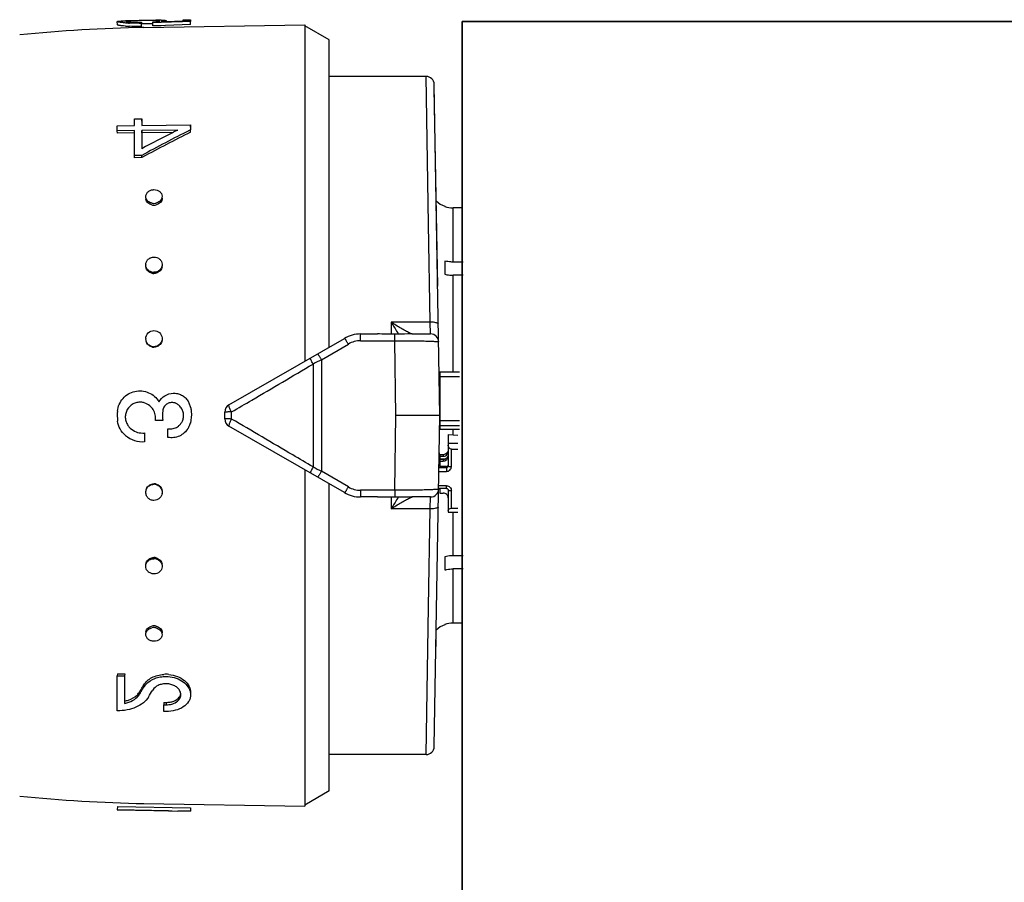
# Model space of a CAD drawing. Header units: millimetres. Extents: x 60394 to 199354, y 20895 to 166073.
# Tile 38 of 256: x 69637 to 69698, y 24427 to 24480. Entities that reach past the tile are written whole.
import ezdxf

# ---------------------------------------------------------------- set-up
doc = ezdxf.new("R2010")
doc.units = ezdxf.units.MM
doc.layers.add('UT_ZAŘÍZENÍ - OT', color=3, linetype='Continuous', lineweight=35)

msp = doc.modelspace()

# ---------------------------------------------------------------- linework, layer by layer
at = {"color": 0, "linetype": 'Continuous'}
for p, q in [((69643.941, 24480.223), (69643.956, 24480.224)), ((69643.956, 24480.224), (69643.967, 24480.224)), ((69643.957, 24480.164), (69643.956, 24480.21)), ((69644.87, 24480.237), (69644.748, 24480.235)), ((69645.704, 24480.177), (69645.703, 24480.241)), ((69646.294, 24480.181), (69647.354, 24480.215)), ((69646.304, 24480.235), (69646.305, 24480.182)), ((69647.354, 24480.283), (69647.804, 24480.291)), ((69647.354, 24480.215), (69647.354, 24480.283)), ((69647.804, 24480.291), (69647.804, 24480.186)), ((69643.308, 24479.977), (69643.304, 24480.177)), ((69644.794, 24480.138), (69644.794, 24480.075)), ((69644.798, 24479.876), (69644.794, 24480.075)), ((69644.871, 24480.037), (69644.796, 24480.036)), ((69644.939, 24479.813), (69654.808, 24479.986)), ((69645.482, 24480.044), (69645.45, 24480.044)), ((69645.48, 24480.104), (69645.48, 24480.157)), ((69645.91, 24480.12), (69645.48, 24480.104)), ((69645.483, 24479.905), (69645.48, 24480.104)), ((69646, 24479.924), (69645.483, 24479.905)), ((69645.996, 24480.123), (69645.91, 24480.12)), ((69645.992, 24480.172), (69646.294, 24480.181)), ((69647.287, 24480.168), (69645.996, 24480.123)), ((69646.258, 24479.933), (69646, 24479.924)), ((69646.141, 24480.176), (69646.141, 24480.191)), ((69647.807, 24479.987), (69646.258, 24479.933)), ((69647.355, 24480.171), (69647.287, 24480.168)), ((69647.804, 24480.186), (69647.355, 24480.171)), ((69647.807, 24479.987), (69647.804, 24480.186)), ((69654.808, 24479.986), (69654.808, 24459.341)), ((69656.308, 24479.046), (69654.808, 24479.912)), ((69656.308, 24460.207), (69656.308, 24479.046)), ((69662.253, 24476.812), (69656.308, 24476.812)), ((69662.408, 24467.748), (69662.253, 24476.812)), ((69663.108, 24456.012), (69662.753, 24476.321)), ((69662.969, 24463.946), (69662.758, 24476.071)), ((69644.354, 24474.207), (69644.804, 24474.213)), ((69644.354, 24473.801), (69644.354, 24474.207)), ((69644.804, 24474.213), (69644.804, 24473.807)), ((69644.808, 24474.062), (69644.804, 24474.213)), ((69643.304, 24473.788), (69644.354, 24473.801)), ((69643.304, 24473.477), (69643.304, 24473.788)), ((69644.804, 24473.807), (69647.804, 24473.846)), ((69647.804, 24473.846), (69647.804, 24473.534)), ((69647.807, 24473.699), (69647.804, 24473.846)), ((69644.354, 24473.49), (69643.304, 24473.477)), ((69643.308, 24473.333), (69643.304, 24473.477)), ((69644.358, 24473.346), (69643.308, 24473.333)), ((69644.354, 24471.958), (69644.354, 24473.49)), ((69647.018, 24473.524), (69644.804, 24473.496)), ((69644.804, 24473.496), (69644.804, 24472.377)), ((69644.808, 24473.352), (69644.804, 24473.496)), ((69646.725, 24473.376), (69644.808, 24473.352)), ((69644.808, 24473.352), (69644.808, 24472.494)), ((69646.963, 24473.496), (69647.018, 24473.524)), ((69647.804, 24473.534), (69647.748, 24473.506)), ((69647.807, 24473.39), (69647.804, 24473.534)), ((69644.804, 24471.963), (69644.354, 24471.958)), ((69644.358, 24471.827), (69644.354, 24471.958)), ((69644.808, 24471.832), (69644.358, 24471.827)), ((69644.808, 24471.832), (69644.804, 24471.963)), ((69644.86, 24471.86), (69644.808, 24471.832)), ((69663.408, 24468.848), (69663.408, 24468.835)), ((69663.908, 24465.425), (69663.908, 24468.749)), ((69664.478, 24468.749), (69663.908, 24468.749)), ((69662.51, 24461.737), (69662.408, 24467.748)), ((69663.408, 24465.486), (69663.408, 24464.672)), ((69664.526, 24465.425), (69663.908, 24465.425)), ((69663.908, 24458.686), (69663.908, 24464.612)), ((69664.533, 24464.612), (69663.908, 24464.612)), ((69660.108, 24461.737), (69660.108, 24461.003)), ((69662.51, 24461.737), (69660.108, 24461.737)), ((69662.529, 24461.012), (69662.51, 24461.737)), ((69658.238, 24460.597), (69658.238, 24461.012)), ((69658.238, 24461.012), (69659.265, 24461.012)), ((69660.335, 24460.597), (69660.335, 24461.004)), ((69661.371, 24461.012), (69662.529, 24461.012)), ((69650.158, 24456.656), (69657.238, 24460.744)), ((69655.841, 24459.424), (69657.488, 24460.392)), ((69658.238, 24460.597), (69660.335, 24460.597)), ((69660.407, 24456.012), (69660.335, 24460.597)), ((69655.321, 24459.168), (69655.321, 24452.856)), ((69655.841, 24459.424), (69655.841, 24452.6)), ((69663.108, 24458.686), (69663.108, 24455.164)), ((69663.108, 24458.686), (69664.308, 24458.686)), ((69663.108, 24458.402), (69664.308, 24458.402)), ((69649.908, 24455.8), (69649.908, 24456.223)), ((69650.321, 24455.796), (69650.321, 24456.227)), ((69646.094, 24455.709), (69645.644, 24455.709)), ((69660.335, 24451.427), (69660.407, 24456.012)), ((69663.108, 24456.012), (69660.407, 24456.012)), ((69662.753, 24435.703), (69663.108, 24456.012)), ((69663.108, 24455.706), (69664.308, 24455.706)), ((69644.984, 24454.94), (69644.984, 24454.406)), ((69646.414, 24454.668), (69646.414, 24455.203)), ((69657.238, 24451.28), (69650.158, 24455.367)), ((69663.108, 24455.391), (69664.308, 24455.391)), ((69663.108, 24455.164), (69664.308, 24455.164)), ((69663.608, 24454.837), (69663.608, 24452.914)), ((69663.608, 24454.837), (69664.208, 24454.804)), ((69663.908, 24454.821), (69663.908, 24455.164)), ((69663.608, 24454.306), (69664.208, 24454.306)), ((69663.062, 24453.397), (69663.068, 24453.72)), ((69663.808, 24452.875), (69663.808, 24453.954)), ((69663.808, 24453.954), (69664.208, 24453.954)), ((69663.108, 24453.168), (69663.058, 24453.168)), ((69663.061, 24453.363), (69663.471, 24453.363)), ((69663.109, 24453.394), (69663.062, 24453.397)), ((69663.108, 24453.608), (69663.108, 24453.363)), ((69663.308, 24453.608), (69663.108, 24453.608)), ((69663.108, 24453.51), (69663.308, 24453.51)), ((69663.108, 24453.315), (69663.108, 24452.874)), ((69663.308, 24453.315), (69663.108, 24453.315)), ((69663.108, 24453.218), (69663.308, 24453.218)), ((69663.308, 24453.608), (69663.308, 24453.51)), ((69663.308, 24453.315), (69663.308, 24453.218)), ((69654.808, 24452.683), (69654.808, 24432.038)), ((69657.488, 24451.631), (69655.841, 24452.6)), ((69663.048, 24452.581), (69663.508, 24452.581)), ((69663.052, 24452.816), (69663.508, 24452.816)), ((69663.108, 24452.972), (69663.055, 24452.972)), ((69663.508, 24452.874), (69663.108, 24452.874)), ((69663.508, 24452.874), (69663.508, 24452.581)), ((69656.308, 24432.978), (69656.308, 24451.817)), ((69658.238, 24451.427), (69658.238, 24451.012)), ((69660.335, 24451.427), (69658.238, 24451.427)), ((69660.335, 24451.427), (69660.335, 24451.019)), ((69663.508, 24451.537), (69663.03, 24451.537)), ((69663.508, 24451.698), (69663.032, 24451.698)), ((69663.108, 24451.537), (69663.108, 24451.256)), ((69663.108, 24451.256), (69663.308, 24451.256)), ((69663.508, 24451.537), (69663.508, 24451.698)), ((69663.608, 24451.443), (69663.608, 24450.089)), ((69663.808, 24450.325), (69663.808, 24451.404)), ((69659.265, 24451.012), (69658.238, 24451.012)), ((69660.108, 24451.021), (69660.108, 24450.287)), ((69662.529, 24451.012), (69661.371, 24451.012)), ((69662.51, 24450.287), (69662.529, 24451.012)), ((69662.51, 24450.287), (69660.108, 24450.287)), ((69662.408, 24444.276), (69662.51, 24450.287)), ((69663.608, 24450.089), (69664.208, 24450.089)), ((69663.808, 24450.325), (69664.208, 24450.325)), ((69663.908, 24447.412), (69663.908, 24450.089)), ((69663.408, 24447.351), (69663.408, 24446.538)), ((69664.533, 24447.412), (69663.908, 24447.412)), ((69663.908, 24443.275), (69663.908, 24446.599)), ((69664.526, 24446.599), (69663.908, 24446.599)), ((69662.253, 24435.212), (69662.408, 24444.276)), ((69663.408, 24443.189), (69663.408, 24443.176)), ((69664.478, 24443.275), (69663.908, 24443.275)), ((69662.853, 24441.397), (69662.868, 24442.259)), ((69643.308, 24440.171), (69643.304, 24440.04)), ((69643.304, 24437.897), (69643.304, 24440.04)), ((69643.304, 24440.04), (69643.754, 24440.034)), ((69643.308, 24440.171), (69643.758, 24440.166)), ((69643.758, 24440.166), (69643.754, 24440.034)), ((69643.754, 24440.034), (69643.754, 24438.346)), ((69644.784, 24439.106), (69644.813, 24439.154)), ((69644.901, 24439.435), (69644.93, 24439.482)), ((69644.93, 24439.482), (69644.926, 24439.344)), ((69644.675, 24439.059), (69644.671, 24438.918)), ((69646.157, 24438.414), (69646.154, 24438.268)), ((69646.154, 24437.86), (69646.154, 24438.268)), ((69646.154, 24438.268), (69646.304, 24438.266)), ((69646.157, 24438.414), (69646.307, 24438.412)), ((69646.307, 24438.412), (69646.304, 24438.266)), ((69646.304, 24437.858), (69646.154, 24437.86)), ((69662.253, 24435.212), (69656.308, 24435.212)), ((69656.308, 24432.978), (69654.808, 24432.112)), ((69643.308, 24432.026), (69643.304, 24431.826)), ((69643.308, 24432.026), (69647.807, 24431.947)), ((69644.939, 24432.21), (69654.808, 24432.038)), ((69647.807, 24431.947), (69647.804, 24431.748)), ((69647.807, 24431.937), (69647.804, 24431.737)), ((69643.304, 24431.814), (69643.304, 24431.826)), ((69643.304, 24431.826), (69647.804, 24431.748)), ((69646.454, 24431.76), (69643.304, 24431.814)), ((69646.454, 24431.756), (69646.454, 24431.76)), ((69646.454, 24431.756), (69647.017, 24431.746)), ((69647.804, 24431.748), (69647.804, 24431.737))]:
    msp.add_line(p, q, dxfattribs=at)
for centre, radius, start, end in [((69644.572, 24444.489), 35.74, 91.01238, 91.21551), ((69644.101, 24478.428), 1.789, 94.25337, 94.6326), ((69644.157, 24477.659), 2.559, 93.45872, 94.22835), ((69645.553, 24474.963), 5.28, 88.37447, 89.19799), ((69646.413, 24438.134), 42.126, 90.84632, 91.00332), ((69646.128, 24457.235), 23.023, 90.56986, 90.83886), ((69646.028, 24467.031), 13.227, 90.13111, 90.55891), ((69646.51, 24389.827), 90, 91, 95.86353), ((69644.423, 24488.653), 8.577, 265.82558, 266.62577), ((69644.424, 24488.504), 8.626, 265.85586, 266.65073), ((69644.496, 24489.907), 9.833, 266.63176, 267.39596), ((69644.497, 24489.775), 9.899, 266.65673, 267.41559), ((69644.577, 24492.617), 12.544, 270.2757, 270.99142), ((69644.62, 24490.166), 10.03, 270.37671, 270.99382), ((69645.031, 24486.565), 6.424, 274.00652, 274.76218), ((69645.117, 24485.523), 5.379, 274.77014, 275.5791), ((69662.253, 24476.312), 0.5, 1.00273, 90.00005), ((69695.093, 24379.572), 105.191, 116.74897, 118.55954), ((69694.637, 24378.909), 105.923, 116.89327, 118.06457), ((69694.828, 24379.195), 105.279, 116.52799, 118.3353), ((69691.725, 24384.596), 99.533, 116.72558, 116.87901), ((69645.728, 24469.341), 0.33, 0.0012, 1.80344), ((69645.397, 24469.332), 0.34, 181.83857, 189.22993), ((69645.55, 24469.602), 0.578, 257.40046, 263.77919), ((69645.553, 24469.499), 0.583, 257.43846, 263.79562), ((69645.549, 24469.591), 0.567, 263.76903, 270.51539), ((69645.552, 24469.489), 0.572, 263.78497, 270.51556), ((69645.548, 24469.601), 0.577, 270.61415, 283.65474), ((69645.551, 24469.499), 0.582, 270.61233, 283.61615), ((69663.908, 24470.262), 1.5, 226.64917, 250.52878), ((69663.91, 24470.258), 1.509, 250.58004, 269.92942), ((69645.469, 24465.261), 0.415, 180.00363, 182.62681), ((69645.64, 24465.192), 0.417, 351.68515, 359.95596), ((69645.553, 24465.325), 0.529, 255.90699, 262.90203), ((69645.556, 24465.257), 0.533, 255.94846, 262.92018), ((69645.551, 24465.311), 0.515, 262.89641, 270.33517), ((69645.554, 24465.242), 0.519, 262.91395, 270.33539), ((69680.891, 24474.259), 24.264, 211.06983, 212.81472), ((69658.238, 24459.012), 2, 90, 120), ((69676.934, 24471.714), 19.559, 212.83138, 213.19135), ((69662.529, 24460.512), 0.5, 0.9973, 89.99995), ((69645.525, 24460.727), 0.471, 180.01487, 185.18459), ((69658.239, 24459.118), 1.479, 90.0293, 120.51258), ((69645.555, 24460.737), 0.505, 254.94557, 262.29746), ((69645.558, 24460.706), 0.509, 254.989, 262.3166), ((69645.553, 24460.72), 0.488, 262.29512, 270.14263), ((69645.556, 24460.689), 0.492, 262.31359, 270.14288), ((69763.403, 24240.051), 244.324, 116.11937, 116.25551), ((69663.008, 24457.856), 0.0994, 313.59217, 359.98031), ((69663.008, 24457.868), 0.301, 284.00989, 289.44256), ((69644.7, 24455.949), 0.878, 79.26214, 86.10486), ((69644.69, 24455.9), 0.927, 73.07928, 79.21627), ((69646.663, 24456.234), 0.576, 71.25318, 78.39725), ((69646.665, 24456.241), 0.569, 63.84048, 71.25521), ((69646.54, 24456.005), 0.836, 39.13046, 49.82845), ((69646.743, 24456.311), 1.078, 27.84061, 34.02965), ((69646.748, 24456.313), 1.073, 21.6663, 27.84286), ((69646.765, 24456.32), 1.054, 15.21143, 21.66816), ((69650.408, 24456.223), 0.5, 120, 180), ((69645.966, 24456.012), 2.661, 174.20363, 187.38301), ((69644.687, 24455.862), 0.963, 41.07571, 50.01192), ((69644.681, 24455.858), 0.97, 32.46127, 41.04427), ((69648.39, 24456.012), 2.316, 172.81682, 187.51949), ((69646.547, 24456.01), 0.828, 29.69129, 39.12926), ((69645.853, 24456.073), 1.999, 11.83461, 15.19202), ((69663.008, 24456.24), 0.3, 70.55401, 72.35353), ((69646.543, 24456.013), 0.831, 307.97112, 320.9467), ((69646.536, 24456.02), 0.841, 320.92395, 328.11089), ((69646.599, 24455.867), 1.23, 330.55262, 339.45926), ((69646.645, 24455.849), 1.181, 339.47291, 345.3977), ((69650.408, 24455.8), 0.5, 180, 240), ((69644.695, 24455.906), 0.893, 214.11402, 220.95302), ((69644.865, 24456.055), 1.119, 220.98571, 227.22441), ((69644.866, 24456.038), 1.104, 269.87405, 276.1358), ((69646.556, 24455.975), 0.785, 259.56156, 266.77563), ((69646.585, 24455.874), 1.247, 328.36326, 330.5708), ((69644.866, 24456.046), 1.644, 229.79423, 274.1007), ((69663.317, 24453.805), 0.29, 325.94596, 359.95559), ((69763.403, 24671.973), 244.324, 243.74449, 243.88063), ((69645.556, 24451.334), 0.493, 81.96974, 89.79318), ((69645.553, 24451.316), 0.51, 74.66061, 81.97306), ((69645.552, 24451.303), 0.489, 81.95126, 89.79291), ((69645.55, 24451.285), 0.507, 74.61727, 81.95392), ((69645.573, 24451.294), 0.481, 352.20997, 354.91531), ((69658.238, 24453.012), 2, 240, 270), ((69658.239, 24452.905), 1.479, 239.48743, 269.97069), ((69662.529, 24451.512), 0.5, 270, 359), ((69663.52, 24451.443), 0.0882, 0.03691, 8.66078), ((69680.812, 24437.814), 24.171, 147.18194, 148.9335), ((69677.276, 24440.087), 19.968, 146.8123, 147.16491), ((69645.55, 24446.712), 0.516, 82.18024, 89.60747), ((69645.554, 24446.78), 0.52, 82.19776, 89.60771), ((69645.548, 24446.695), 0.533, 75.22208, 82.18643), ((69645.552, 24446.763), 0.537, 75.26335, 82.20456), ((69645.397, 24442.692), 0.34, 170.77007, 178.16143), ((69645.549, 24442.426), 0.574, 89.52764, 102.6205), ((69645.553, 24442.528), 0.579, 90.47615, 102.57666), ((69645.552, 24442.544), 0.563, 89.46365, 90.42767), ((69645.548, 24442.431), 0.569, 82.70603, 89.43816), ((69645.552, 24442.533), 0.574, 82.72194, 89.43835), ((69645.547, 24442.416), 0.584, 76.3765, 82.71678), ((69645.55, 24442.519), 0.588, 76.41423, 82.73319), ((69663.908, 24441.762), 1.5, 109.47122, 133.35083), ((69663.91, 24441.765), 1.509, 90.07058, 109.41996), ((69645.728, 24442.682), 0.33, 358.19656, 359.9988), ((69646.285, 24438.188), 1.949, 89.34777, 93.68224), ((69646.284, 24438.156), 1.981, 84.74512, 89.3338), ((69606.732, 24462.246), 44.466, 328.57088, 328.85214), ((69605.38, 24463.063), 46.046, 328.85211, 329.1259), ((69604.531, 24463.231), 46.929, 329.13232, 329.40315), ((69645.794, 24438.83), 1.009, 142.68913, 149.33475), ((69645.889, 24438.757), 1.129, 136.6726, 142.69573), ((69607, 24462.127), 44.808, 328.5423, 329.17295), ((69643.805, 24439.606), 1.027, 315.49883, 321.71461), ((69643.884, 24439.544), 0.927, 321.71489, 328.50896), ((69606.254, 24462.2), 44.921, 328.78337, 329.0635), ((69646.745, 24438.888), 0.458, 358.60453, 6.96692), ((69643.37, 24440.216), 1.908, 281.62893, 285.76186), ((69662.253, 24435.712), 0.5, 270, 359), ((69646.51, 24522.197), 90, 264.13647, 269)]:
    msp.add_arc(centre, radius, start, end, dxfattribs=at)
at = {"color": 0, "linetype": 'Continuous', "extrusion": (0, 0, -1)}
for centre, major_axis, ratio, start_param, end_param in [((69663.808, 24454.189), (0, -0.235), 0.85043, 0, 1.570796), ((69663.808, 24450.168), (0.2, 0), 0.785695, 3.141593, 4.712389)]:
    msp.add_ellipse(centre, major_axis=major_axis, ratio=ratio, start_param=start_param, end_param=end_param, dxfattribs=at)
at = {"color": 0, "linetype": 'Continuous'}
for points, knots in [([(69643.324, 24480.19), (69643.328, 24480.191), (69643.348, 24480.197), (69643.368, 24480.2), (69643.384, 24480.202)], [0, 0, 0, 0, 0.194984, 1, 1, 1, 1]), ([(69643.384, 24480.202), (69643.44, 24480.209), (69643.584, 24480.215), (69643.727, 24480.219), (69643.814, 24480.221)], [0, 0, 0, 0, 0.393124, 1, 1, 1, 1]), ([(69643.956, 24480.21), (69643.941, 24480.209), (69643.915, 24480.207), (69643.881, 24480.202), (69643.861, 24480.198), (69643.849, 24480.194), (69643.847, 24480.191)], [0, 0, 0, 0, 0.402142, 0.703286, 0.901798, 1, 1, 1, 1]), ([(69644.748, 24480.235), (69644.608, 24480.233), (69644.36, 24480.227), (69644.111, 24480.22), (69644.002, 24480.214)], [0, 0, 0, 0, 0.5608, 1, 1, 1, 1]), ([(69645.448, 24480.243), (69645.404, 24480.243), (69645.212, 24480.243), (69645.019, 24480.24), (69644.87, 24480.237)], [0, 0, 0, 0, 0.228486, 1, 1, 1, 1]), ([(69645.627, 24480.242), (69645.613, 24480.243), (69645.554, 24480.243), (69645.494, 24480.243), (69645.448, 24480.243)], [0, 0, 0, 0, 0.229978, 1, 1, 1, 1]), ([(69645.64, 24480.17), (69645.678, 24480.174), (69645.743, 24480.181), (69645.819, 24480.192), (69645.864, 24480.201), (69645.886, 24480.207), (69645.899, 24480.212), (69645.906, 24480.217), (69645.906, 24480.219)], [0, 0, 0, 0, 0.416564, 0.727805, 0.840468, 0.923103, 0.975235, 1, 1, 1, 1]), ([(69645.814, 24480.236), (69645.806, 24480.237), (69645.769, 24480.239), (69645.732, 24480.24), (69645.703, 24480.241)], [0, 0, 0, 0, 0.216654, 1, 1, 1, 1]), ([(69645.882, 24480.229), (69645.878, 24480.23), (69645.855, 24480.233), (69645.832, 24480.235), (69645.814, 24480.236)], [0, 0, 0, 0, 0.191517, 1, 1, 1, 1]), ([(69645.906, 24480.219), (69645.906, 24480.222), (69645.896, 24480.227), (69645.888, 24480.228), (69645.882, 24480.229)], [0, 0, 0, 0, 0.306489, 1, 1, 1, 1]), ([(69645.998, 24480.258), (69646.013, 24480.258), (69646.065, 24480.258), (69646.117, 24480.257), (69646.154, 24480.256)], [0, 0, 0, 0, 0.28218, 1, 1, 1, 1]), ([(69646.304, 24480.235), (69646.304, 24480.23), (69646.285, 24480.222), (69646.258, 24480.213), (69646.204, 24480.202), (69646.164, 24480.195), (69646.141, 24480.191)], [0, 0, 0, 0, 0.080473, 0.272652, 0.58028, 1, 1, 1, 1]), ([(69646.154, 24480.256), (69646.165, 24480.256), (69646.198, 24480.254), (69646.231, 24480.252), (69646.254, 24480.249)], [0, 0, 0, 0, 0.312325, 1, 1, 1, 1]), ([(69646.254, 24480.249), (69646.266, 24480.248), (69646.283, 24480.246), (69646.299, 24480.241), (69646.304, 24480.237), (69646.304, 24480.235)], [0, 0, 0, 0, 0.708486, 0.898996, 1, 1, 1, 1]), ([(69643.304, 24480.177), (69643.304, 24480.18), (69643.311, 24480.186), (69643.319, 24480.189), (69643.324, 24480.19)], [0, 0, 0, 0, 0.34526, 1, 1, 1, 1]), ([(69643.798, 24480.099), (69643.729, 24480.104), (69643.63, 24480.113), (69643.509, 24480.127), (69643.438, 24480.137), (69643.383, 24480.147), (69643.341, 24480.157), (69643.318, 24480.164), (69643.304, 24480.173), (69643.304, 24480.177)], [0, 0, 0, 0, 0.415889, 0.585993, 0.728367, 0.841268, 0.923827, 0.975949, 1, 1, 1, 1]), ([(69643.8, 24479.9), (69643.731, 24479.905), (69643.633, 24479.914), (69643.512, 24479.928), (69643.441, 24479.938), (69643.386, 24479.947), (69643.344, 24479.957), (69643.321, 24479.965), (69643.308, 24479.973), (69643.308, 24479.977)], [0, 0, 0, 0, 0.416026, 0.586157, 0.728535, 0.841423, 0.923955, 0.976034, 1, 1, 1, 1]), ([(69643.847, 24480.191), (69643.847, 24480.191), (69643.847, 24480.19), (69643.847, 24480.19), (69643.847, 24480.189)], [0, 0, 0, 0, 0.519614, 1, 1, 1, 1]), ([(69643.847, 24480.189), (69643.847, 24480.188), (69643.852, 24480.184), (69643.868, 24480.178), (69643.906, 24480.17), (69643.968, 24480.162), (69644.017, 24480.158), (69644.045, 24480.155)], [0, 0, 0, 0, 0.026104, 0.078509, 0.271488, 0.580502, 1, 1, 1, 1]), ([(69644.045, 24480.155), (69644.089, 24480.152), (69644.302, 24480.138), (69644.516, 24480.135), (69644.686, 24480.136)], [0, 0, 0, 0, 0.202928, 1, 1, 1, 1]), ([(69644.637, 24480.073), (69644.586, 24480.073), (69644.39, 24480.073), (69644.194, 24480.078), (69644.049, 24480.084)], [0, 0, 0, 0, 0.261385, 1, 1, 1, 1]), ([(69644.798, 24479.876), (69644.732, 24479.875), (69644.483, 24479.873), (69644.234, 24479.877), (69644.05, 24479.886)], [0, 0, 0, 0, 0.261104, 1, 1, 1, 1]), ([(69645.45, 24480.044), (69645.406, 24480.043), (69645.213, 24480.043), (69645.02, 24480.04), (69644.871, 24480.037)], [0, 0, 0, 0, 0.228577, 1, 1, 1, 1]), ([(69646.141, 24480.191), (69646.13, 24480.19), (69646.08, 24480.182), (69646.03, 24480.176), (69645.992, 24480.172)], [0, 0, 0, 0, 0.219199, 1, 1, 1, 1]), ([(69645.054, 24469.432), (69645.052, 24469.488), (69645.079, 24469.604), (69645.191, 24469.748), (69645.359, 24469.841), (69645.488, 24469.864), (69645.554, 24469.865)], [0, 0, 0, 0, 0.229393, 0.470966, 0.729703, 1, 1, 1, 1]), ([(69645.158, 24469.186), (69645.127, 24469.22), (69645.077, 24469.297), (69645.056, 24469.388), (69645.054, 24469.432)], [0, 0, 0, 0, 0.509651, 1, 1, 1, 1]), ([(69645.554, 24469.865), (69645.617, 24469.865), (69645.743, 24469.846), (69645.907, 24469.762), (69646.021, 24469.628), (69646.052, 24469.517), (69646.054, 24469.463)], [0, 0, 0, 0, 0.270385, 0.528616, 0.769944, 1, 1, 1, 1]), ([(69646.057, 24469.341), (69646.057, 24469.249), (69645.972, 24469.053), (69645.788, 24468.957), (69645.688, 24468.933)], [0, 0, 0, 0, 0.47302, 1, 1, 1, 1]), ([(69646.054, 24469.463), (69646.055, 24469.415), (69646.037, 24469.316), (69645.983, 24469.231), (69645.95, 24469.194)], [0, 0, 0, 0, 0.488775, 1, 1, 1, 1]), ([(69645.427, 24468.931), (69645.337, 24468.951), (69645.169, 24469.03), (69645.075, 24469.195), (69645.062, 24469.278)], [0, 0, 0, 0, 0.524629, 1, 1, 1, 1]), ([(69645.424, 24469.038), (69645.398, 24469.044), (69645.3, 24469.073), (69645.209, 24469.13), (69645.158, 24469.186)], [0, 0, 0, 0, 0.260211, 1, 1, 1, 1]), ([(69645.95, 24469.194), (69645.933, 24469.175), (69645.858, 24469.104), (69645.76, 24469.059), (69645.684, 24469.04)], [0, 0, 0, 0, 0.24218, 1, 1, 1, 1]), ([(69645.054, 24465.261), (69645.054, 24465.322), (69645.082, 24465.446), (69645.193, 24465.602), (69645.36, 24465.704), (69645.489, 24465.729), (69645.554, 24465.729)], [0, 0, 0, 0, 0.241806, 0.488407, 0.741812, 1, 1, 1, 1]), ([(69645.554, 24465.729), (69645.677, 24465.73), (69645.87, 24465.663), (69646.019, 24465.465), (69646.051, 24465.346), (69646.053, 24465.287)], [0, 0, 0, 0, 0.507384, 0.755665, 1, 1, 1, 1]), ([(69645.121, 24465.028), (69645.111, 24465.044), (69645.076, 24465.111), (69645.057, 24465.186), (69645.054, 24465.242)], [0, 0, 0, 0, 0.253103, 1, 1, 1, 1]), ([(69645.427, 24464.739), (69645.335, 24464.762), (69645.162, 24464.857), (69645.075, 24465.035), (69645.062, 24465.125)], [0, 0, 0, 0, 0.510101, 1, 1, 1, 1]), ([(69646.053, 24465.132), (69646.04, 24465.041), (69645.952, 24464.862), (69645.78, 24464.765), (69645.688, 24464.741)], [0, 0, 0, 0, 0.489899, 1, 1, 1, 1]), ([(69646.053, 24465.287), (69646.056, 24465.236), (69646.046, 24465.168), (69646.022, 24465.104), (69646.015, 24465.089)], [0, 0, 0, 0, 0.747031, 1, 1, 1, 1]), ([(69663.908, 24465.425), (69663.865, 24465.425), (69663.697, 24465.43), (69663.53, 24465.455), (69663.408, 24465.486)], [0, 0, 0, 0, 0.252472, 1, 1, 1, 1]), ([(69645.424, 24464.812), (69645.362, 24464.827), (69645.243, 24464.88), (69645.154, 24464.975), (69645.121, 24465.028)], [0, 0, 0, 0, 0.506643, 1, 1, 1, 1]), ([(69646.015, 24465.089), (69645.986, 24465.022), (69645.893, 24464.9), (69645.756, 24464.832), (69645.684, 24464.813)], [0, 0, 0, 0, 0.492845, 1, 1, 1, 1]), ([(69663.408, 24464.672), (69663.448, 24464.662), (69663.612, 24464.627), (69663.781, 24464.612), (69663.908, 24464.612)], [0, 0, 0, 0, 0.247091, 1, 1, 1, 1]), ([(69661.228, 24461.076), (69661.145, 24461.116), (69660.968, 24461.209), (69660.592, 24461.425), (69660.303, 24461.607), (69660.108, 24461.737)], [0, 0, 0, 0, 0.213248, 0.460801, 1, 1, 1, 1]), ([(69663.01, 24461.608), (69663.01, 24461.617), (69663.001, 24461.64), (69662.968, 24461.663), (69662.921, 24461.685), (69662.831, 24461.713), (69662.692, 24461.733), (69662.574, 24461.738), (69662.51, 24461.737)], [0, 0, 0, 0, 0.054454, 0.124226, 0.220024, 0.341181, 0.645763, 1, 1, 1, 1]), ([(69645.054, 24460.727), (69645.054, 24460.853), (69645.162, 24461.117), (69645.426, 24461.222), (69645.554, 24461.223)], [0, 0, 0, 0, 0.49811, 1, 1, 1, 1]), ([(69645.554, 24461.223), (69645.675, 24461.223), (69645.925, 24461.132), (69646.041, 24460.891), (69646.052, 24460.772)], [0, 0, 0, 0, 0.501804, 1, 1, 1, 1]), ([(69660.335, 24461.004), (69660.156, 24461.002), (69659.799, 24461.003), (69659.442, 24461.012), (69659.265, 24461.012)], [0, 0, 0, 0, 0.502804, 1, 1, 1, 1]), ([(69661.371, 24461.012), (69661.292, 24461.012), (69660.946, 24461.011), (69660.601, 24461.007), (69660.335, 24461.004)], [0, 0, 0, 0, 0.230893, 1, 1, 1, 1]), ([(69661.307, 24461.04), (69661.301, 24461.043), (69661.274, 24461.054), (69661.248, 24461.066), (69661.228, 24461.076)], [0, 0, 0, 0, 0.229765, 1, 1, 1, 1]), ([(69661.338, 24461.028), (69661.336, 24461.029), (69661.325, 24461.033), (69661.315, 24461.037), (69661.307, 24461.04)], [0, 0, 0, 0, 0.235586, 1, 1, 1, 1]), ([(69661.397, 24461.012), (69661.389, 24461.012), (69661.369, 24461.017), (69661.35, 24461.023), (69661.338, 24461.028)], [0, 0, 0, 0, 0.393757, 1, 1, 1, 1]), ([(69645.427, 24460.214), (69645.344, 24460.237), (69645.187, 24460.323), (69645.098, 24460.479), (69645.075, 24460.561)], [0, 0, 0, 0, 0.50198, 1, 1, 1, 1]), ([(69645.424, 24460.249), (69645.351, 24460.269), (69645.212, 24460.34), (69645.122, 24460.468), (69645.093, 24460.537)], [0, 0, 0, 0, 0.50114, 1, 1, 1, 1]), ([(69646.036, 24460.601), (69646.014, 24460.519), (69645.924, 24460.362), (69645.767, 24460.273), (69645.684, 24460.25)], [0, 0, 0, 0, 0.49918, 1, 1, 1, 1]), ([(69646.053, 24460.628), (69646.04, 24460.533), (69645.956, 24460.346), (69645.781, 24460.241), (69645.688, 24460.215)], [0, 0, 0, 0, 0.498032, 1, 1, 1, 1]), ([(69657.488, 24460.392), (69657.467, 24460.412), (69657.436, 24460.46), (69657.402, 24460.534), (69657.363, 24460.597), (69657.324, 24460.648), (69657.294, 24460.69), (69657.269, 24460.721), (69657.254, 24460.737), (69657.241, 24460.746), (69657.238, 24460.744)], [0, 0, 0, 0, 0.198142, 0.388892, 0.560134, 0.707991, 0.828678, 0.918542, 0.975091, 1, 1, 1, 1]), ([(69660.335, 24460.597), (69660.511, 24460.598), (69660.856, 24460.598), (69661.357, 24460.595), (69661.818, 24460.589), (69662.168, 24460.582), (69662.415, 24460.574), (69662.572, 24460.568), (69662.706, 24460.562), (69662.818, 24460.555), (69662.906, 24460.547), (69662.969, 24460.54), (69663.007, 24460.533), (69663.024, 24460.527), (69663.029, 24460.522), (69663.029, 24460.521)], [0, 0, 0, 0, 0.195605, 0.383531, 0.55643, 0.707585, 0.773165, 0.831259, 0.881323, 0.92293, 0.955723, 0.979458, 0.994025, 0.997954, 1, 1, 1, 1]), ([(69655.841, 24459.424), (69655.812, 24459.474), (69655.769, 24459.545), (69655.712, 24459.635), (69655.676, 24459.69), (69655.645, 24459.735), (69655.622, 24459.767), (69655.605, 24459.785), (69655.596, 24459.793), (69655.593, 24459.794), (69655.591, 24459.793)], [0, 0, 0, 0, 0.387648, 0.559336, 0.708365, 0.829964, 0.920373, 0.976704, 0.992026, 1, 1, 1, 1]), ([(69650.321, 24456.227), (69650.736, 24456.472), (69652.403, 24457.452), (69654.069, 24458.432), (69655.321, 24459.168)], [0, 0, 0, 0, 0.249365, 1, 1, 1, 1]), ([(69655.321, 24459.168), (69655.295, 24459.214), (69655.258, 24459.283), (69655.215, 24459.37), (69655.19, 24459.425), (69655.171, 24459.47), (69655.159, 24459.505), (69655.153, 24459.527), (69655.154, 24459.541), (69655.157, 24459.543)], [0, 0, 0, 0, 0.389691, 0.560136, 0.707341, 0.827183, 0.916538, 0.973346, 1, 1, 1, 1]), ([(69643.318, 24456.281), (69643.332, 24456.423), (69643.407, 24456.705), (69643.714, 24457.193), (69644.364, 24457.585), (69645.121, 24457.51), (69645.605, 24457.197), (69645.791, 24456.973), (69645.864, 24456.85)], [0, 0, 0, 0, 0.125806, 0.251598, 0.500158, 0.748611, 0.874302, 1, 1, 1, 1]), ([(69645.864, 24456.85), (69645.952, 24457.002), (69646.208, 24457.265), (69646.646, 24457.394), (69646.998, 24457.362), (69647.249, 24457.272), (69647.47, 24457.122), (69647.587, 24456.987), (69647.637, 24456.914)], [0, 0, 0, 0, 0.249691, 0.498274, 0.623384, 0.748679, 0.874168, 1, 1, 1, 1]), ([(69644.76, 24456.825), (69644.676, 24456.83), (69644.506, 24456.818), (69644.189, 24456.702), (69643.935, 24456.453), (69643.812, 24456.136), (69643.786, 24455.881), (69643.832, 24455.629), (69643.908, 24455.475), (69643.955, 24455.405)], [0, 0, 0, 0, 0.124702, 0.249421, 0.497433, 0.62303, 0.748788, 0.874419, 1, 1, 1, 1]), ([(69646.779, 24456.798), (69646.702, 24456.814), (69646.54, 24456.814), (69646.318, 24456.714), (69646.155, 24456.535), (69646.102, 24456.38), (69646.092, 24456.301)], [0, 0, 0, 0, 0.248903, 0.498305, 0.748695, 1, 1, 1, 1]), ([(69650.321, 24456.227), (69650.292, 24456.279), (69650.242, 24456.374), (69650.184, 24456.502), (69650.154, 24456.591), (69650.148, 24456.637), (69650.153, 24456.654), (69650.158, 24456.656)], [0, 0, 0, 0, 0.377895, 0.69297, 0.905251, 0.965919, 1, 1, 1, 1]), ([(69645.644, 24455.709), (69645.66, 24455.824), (69645.651, 24456.061), (69645.562, 24456.281), (69645.5, 24456.379)], [0, 0, 0, 0, 0.500135, 1, 1, 1, 1]), ([(69647.249, 24455.576), (69647.288, 24455.638), (69647.35, 24455.775), (69647.382, 24455.996), (69647.358, 24456.218), (69647.302, 24456.357), (69647.266, 24456.421)], [0, 0, 0, 0, 0.249892, 0.499949, 0.75024, 1, 1, 1, 1]), ([(69647.81, 24456.483), (69647.826, 24456.406), (69647.872, 24456.097), (69647.847, 24455.778), (69647.788, 24455.551)], [0, 0, 0, 0, 0.250786, 1, 1, 1, 1]), ([(69650.321, 24456.227), (69650.293, 24456.227), (69650.238, 24456.227), (69650.16, 24456.227), (69650.09, 24456.226), (69650.029, 24456.226), (69649.985, 24456.225), (69649.956, 24456.225), (69649.939, 24456.225), (69649.926, 24456.224), (69649.916, 24456.224), (69649.912, 24456.223), (69649.908, 24456.224), (69649.908, 24456.223)], [0, 0, 0, 0, 0.203374, 0.394866, 0.56769, 0.716771, 0.837685, 0.88646, 0.926896, 0.958626, 0.981467, 0.99529, 1, 1, 1, 1]), ([(69643.805, 24454.79), (69643.676, 24454.9), (69643.457, 24455.171), (69643.348, 24455.501), (69643.326, 24455.67)], [0, 0, 0, 0, 0.49938, 1, 1, 1, 1]), ([(69650.321, 24455.796), (69650.293, 24455.796), (69650.238, 24455.797), (69650.16, 24455.797), (69650.09, 24455.797), (69650.029, 24455.798), (69649.985, 24455.798), (69649.956, 24455.799), (69649.939, 24455.799), (69649.926, 24455.8), (69649.916, 24455.799), (69649.912, 24455.801), (69649.908, 24455.8), (69649.908, 24455.8)], [0, 0, 0, 0, 0.203374, 0.394866, 0.56769, 0.716771, 0.837685, 0.88646, 0.926896, 0.958626, 0.981467, 0.99529, 1, 1, 1, 1]), ([(69650.321, 24455.796), (69650.292, 24455.745), (69650.242, 24455.649), (69650.184, 24455.521), (69650.154, 24455.433), (69650.148, 24455.386), (69650.153, 24455.37), (69650.158, 24455.367)], [0, 0, 0, 0, 0.377895, 0.69297, 0.905251, 0.965919, 1, 1, 1, 1]), ([(69655.321, 24452.856), (69654.903, 24453.102), (69653.236, 24454.081), (69651.57, 24455.062), (69650.321, 24455.796)], [0, 0, 0, 0, 0.250578, 1, 1, 1, 1]), ([(69644.105, 24455.233), (69644.207, 24455.139), (69644.446, 24454.987), (69644.725, 24454.934), (69644.864, 24454.934)], [0, 0, 0, 0, 0.500561, 1, 1, 1, 1]), ([(69647.646, 24455.22), (69647.584, 24455.119), (69647.428, 24454.933), (69647.123, 24454.736), (69646.774, 24454.64), (69646.531, 24454.646), (69646.414, 24454.668)], [0, 0, 0, 0, 0.249964, 0.499879, 0.749906, 1, 1, 1, 1]), ([(69646.512, 24455.191), (69646.608, 24455.186), (69646.803, 24455.209), (69646.979, 24455.3), (69647.054, 24455.359)], [0, 0, 0, 0, 0.50069, 1, 1, 1, 1]), ([(69663.608, 24453.902), (69663.608, 24453.864), (69663.592, 24453.786), (69663.525, 24453.688), (69663.425, 24453.623), (69663.347, 24453.608), (69663.308, 24453.608)], [0, 0, 0, 0, 0.247784, 0.496832, 0.747734, 1, 1, 1, 1]), ([(69663.308, 24453.51), (69663.357, 24453.51), (69663.455, 24453.534), (69663.531, 24453.602), (69663.558, 24453.642)], [0, 0, 0, 0, 0.501963, 1, 1, 1, 1]), ([(69663.608, 24453.609), (69663.608, 24453.571), (69663.592, 24453.493), (69663.525, 24453.396), (69663.425, 24453.33), (69663.347, 24453.315), (69663.308, 24453.315)], [0, 0, 0, 0, 0.247784, 0.496832, 0.747734, 1, 1, 1, 1]), ([(69663.308, 24453.218), (69663.347, 24453.218), (69663.425, 24453.233), (69663.525, 24453.298), (69663.592, 24453.396), (69663.608, 24453.474), (69663.608, 24453.512)], [0, 0, 0, 0, 0.252266, 0.503168, 0.752216, 1, 1, 1, 1]), ([(69655.321, 24452.856), (69655.295, 24452.809), (69655.258, 24452.741), (69655.215, 24452.654), (69655.19, 24452.599), (69655.171, 24452.554), (69655.159, 24452.518), (69655.153, 24452.497), (69655.154, 24452.483), (69655.157, 24452.481)], [0, 0, 0, 0, 0.389693, 0.560138, 0.707342, 0.827185, 0.916539, 0.973347, 1, 1, 1, 1]), ([(69655.841, 24452.6), (69655.812, 24452.55), (69655.769, 24452.478), (69655.712, 24452.389), (69655.676, 24452.333), (69655.645, 24452.289), (69655.622, 24452.257), (69655.605, 24452.238), (69655.596, 24452.231), (69655.593, 24452.23), (69655.591, 24452.23)], [0, 0, 0, 0, 0.387648, 0.559336, 0.708365, 0.829964, 0.920373, 0.976704, 0.992026, 1, 1, 1, 1]), ([(69663.508, 24452.874), (69663.52, 24452.874), (69663.544, 24452.879), (69663.575, 24452.897), (69663.598, 24452.925), (69663.605, 24452.948), (69663.607, 24452.959)], [0, 0, 0, 0, 0.251925, 0.502849, 0.751924, 1, 1, 1, 1]), ([(69663.508, 24452.816), (69663.521, 24452.816), (69663.547, 24452.821), (69663.58, 24452.843), (69663.602, 24452.875), (69663.608, 24452.901), (69663.608, 24452.914)], [0, 0, 0, 0, 0.252236, 0.503168, 0.752245, 1, 1, 1, 1]), ([(69663.508, 24452.581), (69663.547, 24452.581), (69663.625, 24452.596), (69663.725, 24452.661), (69663.792, 24452.759), (69663.808, 24452.837), (69663.808, 24452.875)], [0, 0, 0, 0, 0.252255, 0.503168, 0.752226, 1, 1, 1, 1]), ([(69663.608, 24452.914), (69663.608, 24452.911), (69663.611, 24452.906), (69663.617, 24452.902), (69663.627, 24452.897), (69663.643, 24452.891), (69663.668, 24452.886), (69663.698, 24452.881), (69663.745, 24452.876), (69663.782, 24452.875), (69663.808, 24452.875)], [0, 0, 0, 0, 0.040706, 0.069574, 0.105554, 0.199505, 0.321626, 0.468167, 0.634164, 1, 1, 1, 1]), ([(69645.075, 24451.463), (69645.098, 24451.545), (69645.187, 24451.7), (69645.344, 24451.787), (69645.427, 24451.809)], [0, 0, 0, 0, 0.49802, 1, 1, 1, 1]), ([(69645.688, 24451.808), (69645.781, 24451.783), (69645.956, 24451.678), (69646.04, 24451.491), (69646.053, 24451.396)], [0, 0, 0, 0, 0.501968, 1, 1, 1, 1]), ([(69645.554, 24450.801), (69645.485, 24450.801), (69645.347, 24450.831), (69645.175, 24450.952), (69645.068, 24451.133), (69645.05, 24451.272), (69645.056, 24451.339)], [0, 0, 0, 0, 0.25144, 0.501784, 0.751362, 1, 1, 1, 1]), ([(69645.093, 24451.486), (69645.122, 24451.556), (69645.212, 24451.683), (69645.351, 24451.755), (69645.424, 24451.774)], [0, 0, 0, 0, 0.49886, 1, 1, 1, 1]), ([(69646.049, 24451.229), (69646.041, 24451.171), (69646.004, 24451.056), (69645.891, 24450.914), (69645.733, 24450.823), (69645.614, 24450.801), (69645.554, 24450.801)], [0, 0, 0, 0, 0.249231, 0.498303, 0.748586, 1, 1, 1, 1]), ([(69645.684, 24451.774), (69645.767, 24451.751), (69645.924, 24451.662), (69646.014, 24451.505), (69646.036, 24451.422)], [0, 0, 0, 0, 0.50082, 1, 1, 1, 1]), ([(69657.488, 24451.631), (69657.467, 24451.611), (69657.436, 24451.563), (69657.402, 24451.489), (69657.363, 24451.426), (69657.324, 24451.375), (69657.294, 24451.334), (69657.269, 24451.303), (69657.254, 24451.286), (69657.241, 24451.278), (69657.238, 24451.28)], [0, 0, 0, 0, 0.198108, 0.388908, 0.560156, 0.708001, 0.828682, 0.918545, 0.975091, 1, 1, 1, 1]), ([(69663.029, 24451.503), (69663.029, 24451.501), (69663.024, 24451.497), (69663.007, 24451.491), (69662.969, 24451.484), (69662.906, 24451.476), (69662.818, 24451.469), (69662.706, 24451.462), (69662.572, 24451.455), (69662.415, 24451.449), (69662.168, 24451.442), (69661.818, 24451.435), (69661.357, 24451.429), (69660.856, 24451.426), (69660.511, 24451.426), (69660.335, 24451.427)], [0, 0, 0, 0, 0.002046, 0.005975, 0.020542, 0.044277, 0.07707, 0.118677, 0.168741, 0.226835, 0.292415, 0.44357, 0.616469, 0.804395, 1, 1, 1, 1]), ([(69663.608, 24450.962), (69663.608, 24451), (69663.592, 24451.078), (69663.525, 24451.176), (69663.425, 24451.241), (69663.347, 24451.256), (69663.308, 24451.256)], [0, 0, 0, 0, 0.247784, 0.496832, 0.747734, 1, 1, 1, 1]), ([(69663.508, 24451.698), (69663.547, 24451.698), (69663.625, 24451.683), (69663.725, 24451.617), (69663.792, 24451.52), (69663.808, 24451.442), (69663.808, 24451.404)], [0, 0, 0, 0, 0.252255, 0.503168, 0.752226, 1, 1, 1, 1]), ([(69663.508, 24451.537), (69663.52, 24451.537), (69663.545, 24451.533), (69663.576, 24451.514), (69663.598, 24451.488), (69663.605, 24451.467), (69663.607, 24451.456)], [0, 0, 0, 0, 0.26767, 0.525516, 0.768461, 1, 1, 1, 1]), ([(69663.608, 24451.443), (69663.608, 24451.44), (69663.611, 24451.435), (69663.617, 24451.431), (69663.627, 24451.426), (69663.643, 24451.42), (69663.668, 24451.414), (69663.698, 24451.41), (69663.745, 24451.405), (69663.782, 24451.404), (69663.808, 24451.404)], [0, 0, 0, 0, 0.040706, 0.069574, 0.105554, 0.199505, 0.321626, 0.468167, 0.634164, 1, 1, 1, 1]), ([(69659.265, 24451.012), (69659.442, 24451.012), (69659.799, 24451.02), (69660.156, 24451.021), (69660.335, 24451.019)], [0, 0, 0, 0, 0.497196, 1, 1, 1, 1]), ([(69660.108, 24450.287), (69660.303, 24450.416), (69660.592, 24450.598), (69660.968, 24450.814), (69661.145, 24450.908), (69661.228, 24450.948)], [0, 0, 0, 0, 0.539199, 0.786752, 1, 1, 1, 1]), ([(69660.335, 24451.019), (69660.427, 24451.018), (69660.772, 24451.015), (69661.117, 24451.012), (69661.371, 24451.012)], [0, 0, 0, 0, 0.264643, 1, 1, 1, 1]), ([(69661.228, 24450.948), (69661.258, 24450.962), (69661.309, 24450.985), (69661.361, 24451.005), (69661.383, 24451.01)], [0, 0, 0, 0, 0.595054, 1, 1, 1, 1]), ([(69661.383, 24451.01), (69661.385, 24451.01), (69661.389, 24451.011), (69661.394, 24451.012), (69661.397, 24451.012)], [0, 0, 0, 0, 0.289793, 1, 1, 1, 1]), ([(69663.01, 24450.416), (69663.01, 24450.406), (69663.001, 24450.384), (69662.968, 24450.36), (69662.921, 24450.338), (69662.831, 24450.311), (69662.692, 24450.29), (69662.574, 24450.286), (69662.51, 24450.287)], [0, 0, 0, 0, 0.054452, 0.124207, 0.219995, 0.341151, 0.645741, 1, 1, 1, 1]), ([(69645.054, 24446.781), (69645.057, 24446.837), (69645.076, 24446.913), (69645.111, 24446.979), (69645.121, 24446.995)], [0, 0, 0, 0, 0.746897, 1, 1, 1, 1]), ([(69645.062, 24446.899), (69645.075, 24446.988), (69645.162, 24447.167), (69645.335, 24447.261), (69645.427, 24447.284)], [0, 0, 0, 0, 0.489899, 1, 1, 1, 1]), ([(69645.121, 24446.995), (69645.154, 24447.049), (69645.243, 24447.143), (69645.362, 24447.196), (69645.424, 24447.212)], [0, 0, 0, 0, 0.493357, 1, 1, 1, 1]), ([(69645.684, 24447.21), (69645.756, 24447.191), (69645.893, 24447.124), (69645.986, 24447.001), (69646.015, 24446.935)], [0, 0, 0, 0, 0.507155, 1, 1, 1, 1]), ([(69645.688, 24447.283), (69645.78, 24447.259), (69645.952, 24447.162), (69646.04, 24446.982), (69646.053, 24446.892)], [0, 0, 0, 0, 0.510101, 1, 1, 1, 1]), ([(69663.908, 24447.412), (69663.865, 24447.412), (69663.697, 24447.407), (69663.53, 24447.382), (69663.408, 24447.351)], [0, 0, 0, 0, 0.252472, 1, 1, 1, 1]), ([(69645.554, 24446.294), (69645.487, 24446.295), (69645.355, 24446.321), (69645.185, 24446.428), (69645.075, 24446.591), (69645.052, 24446.719), (69645.054, 24446.781)], [0, 0, 0, 0, 0.258416, 0.511779, 0.758272, 1, 1, 1, 1]), ([(69646.053, 24446.737), (69646.051, 24446.678), (69646.019, 24446.558), (69645.87, 24446.361), (69645.677, 24446.293), (69645.554, 24446.294)], [0, 0, 0, 0, 0.244335, 0.492616, 1, 1, 1, 1]), ([(69646.015, 24446.935), (69646.022, 24446.919), (69646.046, 24446.856), (69646.056, 24446.787), (69646.053, 24446.737)], [0, 0, 0, 0, 0.252969, 1, 1, 1, 1]), ([(69663.408, 24446.538), (69663.448, 24446.548), (69663.612, 24446.584), (69663.781, 24446.599), (69663.908, 24446.599)], [0, 0, 0, 0, 0.247091, 1, 1, 1, 1]), ([(69645.054, 24442.592), (69645.056, 24442.636), (69645.077, 24442.726), (69645.127, 24442.804), (69645.158, 24442.838)], [0, 0, 0, 0, 0.490349, 1, 1, 1, 1]), ([(69645.062, 24442.746), (69645.075, 24442.828), (69645.169, 24442.994), (69645.337, 24443.073), (69645.427, 24443.093)], [0, 0, 0, 0, 0.475371, 1, 1, 1, 1]), ([(69645.158, 24442.838), (69645.175, 24442.856), (69645.25, 24442.926), (69645.348, 24442.969), (69645.424, 24442.986)], [0, 0, 0, 0, 0.241743, 1, 1, 1, 1]), ([(69645.684, 24442.983), (69645.71, 24442.977), (69645.808, 24442.946), (69645.899, 24442.887), (69645.95, 24442.83)], [0, 0, 0, 0, 0.259523, 1, 1, 1, 1]), ([(69645.688, 24443.091), (69645.788, 24443.067), (69645.972, 24442.971), (69646.057, 24442.774), (69646.057, 24442.682)], [0, 0, 0, 0, 0.52698, 1, 1, 1, 1]), ([(69645.95, 24442.83), (69645.983, 24442.793), (69646.037, 24442.708), (69646.055, 24442.609), (69646.054, 24442.561)], [0, 0, 0, 0, 0.511225, 1, 1, 1, 1]), ([(69645.554, 24442.159), (69645.488, 24442.16), (69645.359, 24442.183), (69645.191, 24442.276), (69645.079, 24442.419), (69645.052, 24442.536), (69645.054, 24442.592)], [0, 0, 0, 0, 0.270297, 0.529034, 0.770607, 1, 1, 1, 1]), ([(69646.054, 24442.561), (69646.052, 24442.507), (69646.021, 24442.396), (69645.907, 24442.262), (69645.743, 24442.178), (69645.617, 24442.158), (69645.554, 24442.159)], [0, 0, 0, 0, 0.230056, 0.471384, 0.729615, 1, 1, 1, 1]), ([(69644.93, 24439.482), (69645.043, 24439.673), (69645.326, 24439.911), (69645.774, 24440.082), (69646.029, 24440.125), (69646.16, 24440.133)], [0, 0, 0, 0, 0.464053, 0.726092, 1, 1, 1, 1]), ([(69645.068, 24439.532), (69645.215, 24439.688), (69645.509, 24439.869), (69645.945, 24439.987), (69646.184, 24440.006), (69646.304, 24440.005)], [0, 0, 0, 0, 0.473959, 0.733478, 1, 1, 1, 1]), ([(69646.304, 24440.005), (69646.472, 24440.003), (69646.803, 24439.957), (69647.247, 24439.769), (69647.591, 24439.483), (69647.733, 24439.233), (69647.77, 24439.106)], [0, 0, 0, 0, 0.276815, 0.541296, 0.783329, 1, 1, 1, 1]), ([(69646.466, 24440.129), (69646.646, 24440.112), (69646.993, 24440.032), (69647.434, 24439.78), (69647.736, 24439.426), (69647.81, 24439.137), (69647.807, 24439.002)], [0, 0, 0, 0, 0.285569, 0.551478, 0.78834, 1, 1, 1, 1]), ([(69647.15, 24439.108), (69647.119, 24439.172), (69647.026, 24439.295), (69646.832, 24439.433), (69646.593, 24439.526), (69646.331, 24439.564), (69646.066, 24439.543), (69645.755, 24439.448), (69645.554, 24439.294), (69645.477, 24439.165)], [0, 0, 0, 0, 0.110355, 0.232071, 0.363298, 0.500079, 0.636986, 0.768855, 1, 1, 1, 1]), ([(69645.222, 24438.743), (69645.139, 24438.607), (69644.906, 24438.355), (69644.447, 24438.088), (69643.898, 24437.928), (69643.505, 24437.895), (69643.304, 24437.897)], [0, 0, 0, 0, 0.219385, 0.461046, 0.724092, 1, 1, 1, 1]), ([(69643.758, 24438.492), (69643.835, 24438.508), (69644.118, 24438.584), (69644.388, 24438.733), (69644.538, 24438.886)], [0, 0, 0, 0, 0.269283, 1, 1, 1, 1]), ([(69643.888, 24438.379), (69644.053, 24438.426), (69644.354, 24438.555), (69644.593, 24438.789), (69644.671, 24438.918)], [0, 0, 0, 0, 0.53047, 1, 1, 1, 1]), ([(69646.304, 24438.266), (69646.418, 24438.264), (69646.64, 24438.29), (69646.933, 24438.414), (69647.145, 24438.615), (69647.201, 24438.793), (69647.203, 24438.876)], [0, 0, 0, 0, 0.288289, 0.554647, 0.788959, 1, 1, 1, 1]), ([(69647.803, 24438.861), (69647.802, 24438.792), (69647.779, 24438.651), (69647.654, 24438.381), (69647.352, 24438.097), (69646.863, 24437.897), (69646.494, 24437.856), (69646.304, 24437.858)], [0, 0, 0, 0, 0.104904, 0.212347, 0.445391, 0.711352, 1, 1, 1, 1]), ([(69646.307, 24438.412), (69646.387, 24438.411), (69646.545, 24438.424), (69646.827, 24438.5), (69647.016, 24438.622), (69647.1, 24438.729)], [0, 0, 0, 0, 0.273822, 0.536871, 1, 1, 1, 1]), ([(69647.1, 24438.729), (69647.112, 24438.745), (69647.158, 24438.81), (69647.188, 24438.886), (69647.199, 24438.944)], [0, 0, 0, 0, 0.259352, 1, 1, 1, 1]), ([(69647.2, 24438.943), (69647.199, 24438.957), (69647.189, 24439.014), (69647.169, 24439.069), (69647.15, 24439.108)], [0, 0, 0, 0, 0.245195, 1, 1, 1, 1]), ([(69647.77, 24439.106), (69647.776, 24439.086), (69647.797, 24439.006), (69647.805, 24438.923), (69647.803, 24438.861)], [0, 0, 0, 0, 0.254201, 1, 1, 1, 1]), ([(69647.804, 24431.737), (69647.651, 24431.74), (69647.389, 24431.743), (69647.126, 24431.745), (69647.017, 24431.746)], [0, 0, 0, 0, 0.581949, 1, 1, 1, 1])]:
    msp.add_open_spline(points, degree=3, knots=knots, dxfattribs=at)
for points in [[(69645.684, 24464.813), (69645.642, 24464.802), (69645.598, 24464.796), (69645.554, 24464.796)], [(69645.688, 24464.741), (69645.646, 24464.73), (69645.601, 24464.724), (69645.557, 24464.723)], [(69645.093, 24460.537), (69645.073, 24460.584), (69645.06, 24460.634), (69645.056, 24460.684)], [(69646.052, 24460.772), (69646.057, 24460.715), (69646.051, 24460.656), (69646.036, 24460.601)], [(69645.684, 24460.25), (69645.642, 24460.238), (69645.598, 24460.232), (69645.554, 24460.232)], [(69645.688, 24460.215), (69645.646, 24460.204), (69645.601, 24460.197), (69645.557, 24460.197)], [(69645.306, 24456.6), (69645.205, 24456.684), (69645.086, 24456.749), (69644.96, 24456.787)], [(69647.08, 24456.644), (69647.03, 24456.686), (69646.975, 24456.723), (69646.916, 24456.752)], [(69645.427, 24451.809), (69645.469, 24451.821), (69645.513, 24451.827), (69645.557, 24451.826)], [(69645.056, 24451.339), (69645.06, 24451.39), (69645.073, 24451.44), (69645.093, 24451.486)], [(69645.424, 24451.774), (69645.466, 24451.786), (69645.51, 24451.792), (69645.554, 24451.792)], [(69646.036, 24451.422), (69646.051, 24451.367), (69646.057, 24451.309), (69646.052, 24451.252)], [(69645.424, 24447.212), (69645.466, 24447.223), (69645.51, 24447.228), (69645.554, 24447.228)], [(69645.427, 24447.284), (69645.469, 24447.295), (69645.513, 24447.3), (69645.557, 24447.3)]]:
    msp.add_open_spline(points, degree=3, dxfattribs=at)
at = {"layer": 'UT_ZAŘÍZENÍ - OT', "linetype": 'Continuous'}
for p, q in [((69664.478, 24480.171), (69664.478, 23980.171)), ((71464.478, 24480.171), (69664.478, 24480.171))]:
    msp.add_line(p, q, dxfattribs=at)

doc.saveas('drawing.dxf')
